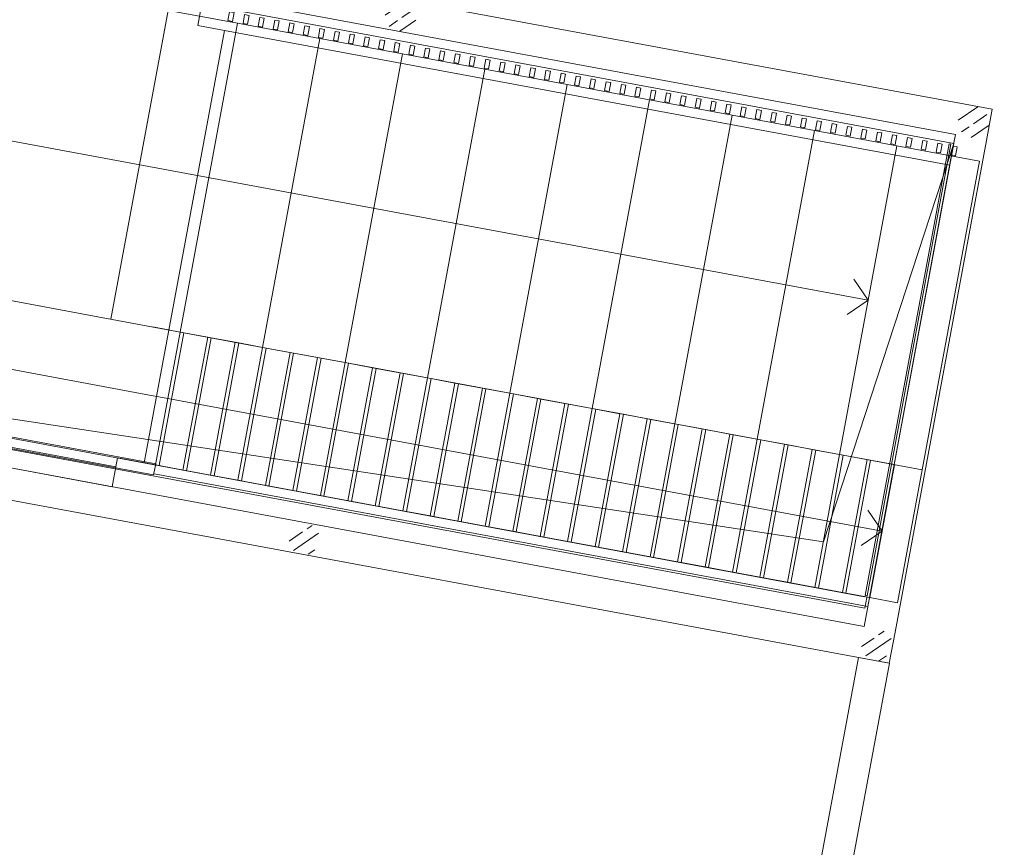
# Model space of a CAD drawing. Header units: metres. Extents: x -499360 to 60282433, y -11592314 to 5708004.
# Tile 39 of 128: x 32353358 to 32353369, y 5707911 to 5707921. Entities that reach past the tile are written whole.
import ezdxf

# ---------------------------------------------------------------- set-up
doc = ezdxf.new("R2010")
doc.units = ezdxf.units.M
doc.header["$LTSCALE"] = 0.75
doc.set_wipeout_variables(frame=1)
doc.layers.get('0').update_dxf_attribs({"linetype": 'CONTINUOUS'})
for name, color, linetype, lineweight in [('10417023$0$#9_002_GES I Übersicht Erdgeschoss_1_108_Treppen.A', 7, 'CONTINUOUS', 25), ('10417023$0$#9_002_GES I Übersicht Erdgeschoss_1_202_Innenwandbekleidung.A', 7, 'CONTINUOUS', 25), ('10417023$0$#9_002_GES I Übersicht Erdgeschoss_1_Neubau_103_Stützen.A', 7, 'CONTINUOUS', 25), ('10417023$0$#9_002_GES I Übersicht Erdgeschoss_1_Neubau_104_Decken.A', 7, 'CONTINUOUS', 25), ('10417023$0$#9_002_GES I Übersicht Erdgeschoss_1_Neubau_105_Unterzug.A', 7, 'CONTINUOUS', 25), ('10417023$0$#9_002_GES I Übersicht Erdgeschoss_1_Neubau_108_Treppen.A', 7, 'CONTINUOUS', 25), ('10417023$0$#9_002_GES I Übersicht Erdgeschoss_1_Neubau_202_Innenwandbekleidun', 7, 'CONTINUOUS', 25), ('10417023$0$Keine', 7, 'CONTINUOUS', 13)]:
    doc.layers.add(name, color=color, linetype=linetype, lineweight=lineweight)
pattern_1 = [(45, (0, 0), (-0.1697056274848, 0.1697056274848), []), (45, (-0.08485, 0.08485), (-0.1697056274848, 0.1697056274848), [0.18, -0.06])]

# ---------------------------------------------------------------- blocks, each defined once
blk = doc.blocks.new('10417023$0$#9_MKO_LP5_ARC_GES_UP_00_002_P_G_modell (3D)')
at = {"layer": '10417023$0$#9_002_GES I Übersicht Erdgeschoss_1_Neubau_103_Stützen.A', "linetype": 'Continuous', "lineweight": 5, "true_color": 0xff0000}
h = blk.add_hatch(dxfattribs=at)
h.set_pattern_fill('#9_BETON__STAHLBETON_0001', color=1, style=0, pattern_type=2)
h.set_pattern_definition(pattern_1)
edge = h.paths.add_edge_path()
edge.add_arc((-32353482.694, -5707797.105), 0.175, 180, 270)
edge.add_arc((-32353482.694, -5707797.105), 0.175, 270, 360)
edge.add_arc((-32353482.694, -5707797.105), 0.175, 0, 90)
edge.add_arc((-32353482.694, -5707797.105), 0.175, 90, 180)
h = blk.add_hatch(dxfattribs=at)
h.set_pattern_fill('#9_BETON__STAHLBETON_0001', color=1, style=0, pattern_type=2)
h.set_pattern_definition(pattern_1)
edge = h.paths.add_edge_path()
edge.add_arc((-32353476.229, -5707797.105), 0.175, 180, 270)
edge.add_arc((-32353476.229, -5707797.105), 0.175, 270, 360)
edge.add_arc((-32353476.229, -5707797.105), 0.175, 0, 90)
edge.add_arc((-32353476.229, -5707797.105), 0.175, 90, 180)
h = blk.add_hatch(dxfattribs=at)
h.set_pattern_fill('#9_BETON__STAHLBETON_0001', color=1, style=0, pattern_type=2)
h.set_pattern_definition(pattern_1)
edge = h.paths.add_edge_path()
edge.add_arc((-32353482.694, -5707803.005), 0.175, 180, 270)
edge.add_arc((-32353482.694, -5707803.005), 0.175, 270, 360)
edge.add_arc((-32353482.694, -5707803.005), 0.175, 0, 90)
edge.add_arc((-32353482.694, -5707803.005), 0.175, 90, 180)
h = blk.add_hatch(dxfattribs=at)
h.set_pattern_fill('#9_BETON__STAHLBETON_0001', color=1, style=0, pattern_type=2)
h.set_pattern_definition(pattern_1)
edge = h.paths.add_edge_path()
edge.add_arc((-32353476.227, -5707803.005), 0.175, 180, 270)
edge.add_arc((-32353476.227, -5707803.005), 0.175, 270, 360)
edge.add_arc((-32353476.227, -5707803.005), 0.175, 0, 90)
edge.add_arc((-32353476.227, -5707803.005), 0.175, 90, 180)
at = {"layer": '10417023$0$#9_002_GES I Übersicht Erdgeschoss_1_108_Treppen.A', "color": 1, "linetype": 'Continuous', "lineweight": 18, "true_color": 0xff0000}
for p, q in [((-32353484.888, -5707797.38), (-32353484.888, -5707797.625)), ((-32353484.888, -5707797.625), (-32353484.586, -5707797.625)), ((-32353476.404, -5707797.625), (-32353484.586, -5707797.625)), ((-32353476.404, -5707797.625), (-32353476.404, -5707801.004)), ((-32353484.419, -5707801.004), (-32353484.109, -5707801.004)), ((-32353484.109, -5707802.504), (-32353484.109, -5707801.004)), ((-32353484.109, -5707802.504), (-32353484.109, -5707801.004)), ((-32353484.109, -5707801.004), (-32353483.799, -5707801.004)), ((-32353483.799, -5707802.504), (-32353483.799, -5707801.004)), ((-32353483.799, -5707801.004), (-32353483.489, -5707801.004)), ((-32353483.489, -5707802.504), (-32353483.489, -5707801.004)), ((-32353483.489, -5707801.004), (-32353483.179, -5707801.004)), ((-32353483.179, -5707801.004), (-32353482.869, -5707801.004)), ((-32353483.179, -5707802.504), (-32353483.179, -5707801.004)), ((-32353482.869, -5707801.004), (-32353482.559, -5707801.004)), ((-32353482.869, -5707802.504), (-32353482.869, -5707801.004)), ((-32353482.559, -5707801.004), (-32353482.249, -5707801.004)), ((-32353482.559, -5707802.504), (-32353482.559, -5707801.004)), ((-32353482.249, -5707801.004), (-32353481.939, -5707801.004)), ((-32353482.249, -5707802.504), (-32353482.249, -5707801.004)), ((-32353481.939, -5707801.004), (-32353481.629, -5707801.004)), ((-32353481.939, -5707802.504), (-32353481.939, -5707801.004)), ((-32353481.629, -5707801.004), (-32353481.319, -5707801.004)), ((-32353481.629, -5707802.504), (-32353481.629, -5707801.004)), ((-32353481.319, -5707802.504), (-32353481.319, -5707801.004)), ((-32353481.319, -5707801.004), (-32353481.009, -5707801.004)), ((-32353481.009, -5707802.504), (-32353481.009, -5707801.004)), ((-32353481.009, -5707801.004), (-32353480.699, -5707801.004)), ((-32353480.699, -5707802.504), (-32353480.699, -5707801.004)), ((-32353480.699, -5707801.004), (-32353480.389, -5707801.004)), ((-32353480.389, -5707802.504), (-32353480.389, -5707801.004)), ((-32353480.389, -5707801.004), (-32353480.079, -5707801.004)), ((-32353480.079, -5707801.004), (-32353479.769, -5707801.004)), ((-32353480.079, -5707802.504), (-32353480.079, -5707801.004)), ((-32353479.769, -5707801.004), (-32353479.459, -5707801.004)), ((-32353479.769, -5707802.504), (-32353479.769, -5707801.004)), ((-32353479.459, -5707801.004), (-32353479.149, -5707801.004)), ((-32353479.459, -5707802.504), (-32353479.459, -5707801.004)), ((-32353479.149, -5707801.004), (-32353478.839, -5707801.004)), ((-32353479.149, -5707802.504), (-32353479.149, -5707801.004)), ((-32353478.839, -5707801.004), (-32353478.529, -5707801.004)), ((-32353478.839, -5707802.504), (-32353478.839, -5707801.004)), ((-32353478.529, -5707801.004), (-32353478.219, -5707801.004)), ((-32353478.529, -5707802.504), (-32353478.529, -5707801.004)), ((-32353478.219, -5707801.004), (-32353477.909, -5707801.004)), ((-32353478.219, -5707802.504), (-32353478.219, -5707801.004)), ((-32353477.909, -5707801.004), (-32353477.599, -5707801.004)), ((-32353477.909, -5707802.504), (-32353477.909, -5707801.004)), ((-32353477.599, -5707801.004), (-32353477.289, -5707801.004)), ((-32353477.599, -5707802.504), (-32353477.599, -5707801.004)), ((-32353477.289, -5707802.504), (-32353477.289, -5707801.004)), ((-32353477.289, -5707801.004), (-32353476.979, -5707801.004)), ((-32353476.979, -5707802.504), (-32353476.979, -5707801.004)), ((-32353476.979, -5707801.004), (-32353476.669, -5707801.004)), ((-32353476.669, -5707802.504), (-32353476.669, -5707801.004)), ((-32353476.669, -5707801.004), (-32353476.404, -5707801.004)), ((-32353476.404, -5707801.004), (-32353476.404, -5707802.504)), ((-32353483.799, -5707802.504), (-32353484.109, -5707802.504)), ((-32353483.489, -5707802.504), (-32353483.799, -5707802.504)), ((-32353483.179, -5707802.504), (-32353483.489, -5707802.504)), ((-32353482.869, -5707802.504), (-32353483.179, -5707802.504)), ((-32353482.559, -5707802.504), (-32353482.869, -5707802.504)), ((-32353482.249, -5707802.504), (-32353482.559, -5707802.504)), ((-32353481.939, -5707802.504), (-32353482.249, -5707802.504)), ((-32353481.629, -5707802.504), (-32353481.939, -5707802.504)), ((-32353481.319, -5707802.504), (-32353481.629, -5707802.504)), ((-32353481.009, -5707802.504), (-32353481.319, -5707802.504)), ((-32353480.699, -5707802.504), (-32353481.009, -5707802.504)), ((-32353480.389, -5707802.504), (-32353480.699, -5707802.504)), ((-32353480.079, -5707802.504), (-32353480.389, -5707802.504)), ((-32353479.769, -5707802.504), (-32353480.079, -5707802.504)), ((-32353479.459, -5707802.504), (-32353479.769, -5707802.504)), ((-32353479.149, -5707802.504), (-32353479.459, -5707802.504)), ((-32353478.839, -5707802.504), (-32353479.149, -5707802.504)), ((-32353478.529, -5707802.504), (-32353478.839, -5707802.504)), ((-32353478.219, -5707802.504), (-32353478.529, -5707802.504)), ((-32353477.909, -5707802.504), (-32353478.219, -5707802.504)), ((-32353477.599, -5707802.504), (-32353477.909, -5707802.504)), ((-32353477.289, -5707802.504), (-32353477.599, -5707802.504)), ((-32353476.979, -5707802.504), (-32353477.289, -5707802.504)), ((-32353476.669, -5707802.504), (-32353476.979, -5707802.504)), ((-32353476.404, -5707802.504), (-32353476.669, -5707802.504)), ((-32353484.888, -5707802.83), (-32353487.158, -5707802.83))]:
    blk.add_line(p, q, dxfattribs=at)
at = {"layer": '10417023$0$#9_002_GES I Übersicht Erdgeschoss_1_108_Treppen.A', "color": 1, "linetype": 'Continuous', "lineweight": 13, "true_color": 0xff0000}
blk.add_line((-32353485.243, -5707797.52), (-32353485.243, -5707801.004), dxfattribs=at)
at = {"layer": '10417023$0$#9_002_GES I Übersicht Erdgeschoss_1_202_Innenwandbekleidung.A', "color": 1, "linetype": 'Continuous', "lineweight": 13, "true_color": 0xff0000}
for p, q in [((-32353476.433, -5707797.392), (-32353476.453, -5707797.392)), ((-32353476.453, -5707797.392), (-32353476.453, -5707802.492)), ((-32353476.433, -5707802.492), (-32353476.433, -5707797.392)), ((-32353476.453, -5707802.492), (-32353476.433, -5707802.492)), ((-32353476.434, -5707802.63), (-32353476.434, -5707802.509))]:
    blk.add_line(p, q, dxfattribs=at)
at = {"layer": '10417023$0$#9_002_GES I Übersicht Erdgeschoss_1_Neubau_104_Decken.A', "color": 1, "linetype": 'Continuous', "lineweight": 13, "true_color": 0xff0000}
for p, q in [((-32353476.404, -5707797.38), (-32353495.449, -5707797.38)), ((-32353476.404, -5707797.38), (-32353477.019, -5707801.989)), ((-32353476.404, -5707802.604), (-32353476.404, -5707797.38)), ((-32353477.019, -5707801.989), (-32353495.449, -5707802.604)), ((-32353495.449, -5707802.604), (-32353476.404, -5707802.604))]:
    blk.add_line(p, q, dxfattribs=at)
at = {"layer": '10417023$0$#9_002_GES I Übersicht Erdgeschoss_1_Neubau_105_Unterzug.A', "color": 1, "linetype": 'Continuous', "lineweight": 13, "true_color": 0xff0000}
for p, q in [((-32353476.054, -5707796.93), (-32353495.449, -5707796.93)), ((-32353476.054, -5707796.93), (-32353476.054, -5707797.28)), ((-32353495.449, -5707797.28), (-32353476.404, -5707797.28)), ((-32353476.404, -5707797.28), (-32353476.404, -5707797.41)), ((-32353476.054, -5707802.83), (-32353476.054, -5707797.28)), ((-32353476.404, -5707797.51), (-32353476.404, -5707802.83)), ((-32353476.404, -5707802.83), (-32353495.449, -5707802.83)), ((-32353476.054, -5707802.83), (-32353476.054, -5707803.18)), ((-32353495.799, -5707803.18), (-32353476.054, -5707803.18)), ((-32353476.402, -5707803.179), (-32353476.404, -5707809.129)), ((-32353476.052, -5707803.18), (-32353476.402, -5707803.179)), ((-32353476.054, -5707809.13), (-32353476.052, -5707803.18))]:
    blk.add_line(p, q, dxfattribs=at)
at = {"layer": '10417023$0$#9_002_GES I Übersicht Erdgeschoss_1_Neubau_108_Treppen.A', "color": 1, "linetype": 'Continuous', "lineweight": 13, "true_color": 0xff0000}
for p, q in [((-32353484.459, -5707797.52), (-32353494.52, -5707797.52)), ((-32353484.459, -5707801.004), (-32353484.459, -5707797.52)), ((-32353484.459, -5707797.52), (-32353484.459, -5707801.004)), ((-32353483.529, -5707797.52), (-32353484.459, -5707797.52)), ((-32353483.529, -5707801.004), (-32353483.529, -5707797.52)), ((-32353483.529, -5707797.52), (-32353483.529, -5707801.004)), ((-32353482.599, -5707797.52), (-32353483.529, -5707797.52)), ((-32353482.599, -5707801.004), (-32353482.599, -5707797.52)), ((-32353482.599, -5707797.52), (-32353482.599, -5707801.004)), ((-32353481.669, -5707797.52), (-32353482.599, -5707797.52)), ((-32353481.669, -5707801.004), (-32353481.669, -5707797.52)), ((-32353481.669, -5707797.52), (-32353481.669, -5707801.004)), ((-32353480.739, -5707797.52), (-32353481.669, -5707797.52)), ((-32353480.739, -5707801.004), (-32353480.739, -5707797.52)), ((-32353480.739, -5707797.52), (-32353480.739, -5707801.004)), ((-32353479.809, -5707797.52), (-32353480.739, -5707797.52)), ((-32353479.809, -5707801.004), (-32353479.809, -5707797.52)), ((-32353479.809, -5707797.52), (-32353479.809, -5707801.004)), ((-32353478.879, -5707797.52), (-32353479.809, -5707797.52)), ((-32353478.879, -5707801.004), (-32353478.879, -5707797.52)), ((-32353478.879, -5707797.52), (-32353478.879, -5707801.004)), ((-32353477.949, -5707797.52), (-32353478.879, -5707797.52)), ((-32353477.949, -5707801.004), (-32353477.949, -5707797.52)), ((-32353477.949, -5707797.52), (-32353477.949, -5707801.004)), ((-32353477.019, -5707797.52), (-32353477.949, -5707797.52)), ((-32353477.019, -5707801.004), (-32353477.019, -5707797.52)), ((-32353477.019, -5707797.52), (-32353477.019, -5707801.004)), ((-32353476.089, -5707797.52), (-32353477.019, -5707797.52)), ((-32353476.089, -5707801.004), (-32353476.089, -5707797.52)), ((-32353477.019, -5707799.262), (-32353477.219, -5707799.062)), ((-32353488.01, -5707799.262), (-32353477.019, -5707799.262)), ((-32353477.219, -5707799.462), (-32353477.019, -5707799.262)), ((-32353487.709, -5707801.004), (-32353485.389, -5707801.004)), ((-32353485.389, -5707801.004), (-32353484.459, -5707801.004)), ((-32353484.459, -5707801.004), (-32353484.769, -5707801.004)), ((-32353484.459, -5707801.004), (-32353483.529, -5707801.004)), ((-32353484.149, -5707801.004), (-32353484.459, -5707801.004)), ((-32353484.149, -5707802.504), (-32353484.149, -5707801.004)), ((-32353484.149, -5707801.004), (-32353484.149, -5707802.504)), ((-32353483.839, -5707802.504), (-32353483.839, -5707801.004)), ((-32353483.839, -5707801.004), (-32353483.839, -5707802.504)), ((-32353483.529, -5707801.004), (-32353483.839, -5707801.004)), ((-32353483.529, -5707801.004), (-32353482.599, -5707801.004)), ((-32353483.529, -5707802.504), (-32353483.529, -5707801.004)), ((-32353483.529, -5707801.004), (-32353483.529, -5707802.504)), ((-32353483.219, -5707801.004), (-32353483.529, -5707801.004)), ((-32353483.219, -5707802.504), (-32353483.219, -5707801.004)), ((-32353483.219, -5707801.004), (-32353483.219, -5707802.504)), ((-32353482.909, -5707802.504), (-32353482.909, -5707801.004)), ((-32353482.909, -5707801.004), (-32353482.909, -5707802.504)), ((-32353482.599, -5707801.004), (-32353482.909, -5707801.004)), ((-32353482.599, -5707801.004), (-32353481.669, -5707801.004)), ((-32353482.599, -5707802.504), (-32353482.599, -5707801.004)), ((-32353482.599, -5707801.004), (-32353482.599, -5707802.504)), ((-32353482.289, -5707801.004), (-32353482.599, -5707801.004)), ((-32353482.289, -5707802.504), (-32353482.289, -5707801.004)), ((-32353482.289, -5707801.004), (-32353482.289, -5707802.504)), ((-32353481.979, -5707802.504), (-32353481.979, -5707801.004)), ((-32353481.979, -5707801.004), (-32353481.979, -5707802.504)), ((-32353481.669, -5707801.004), (-32353481.979, -5707801.004)), ((-32353481.669, -5707801.004), (-32353480.739, -5707801.004)), ((-32353481.669, -5707802.504), (-32353481.669, -5707801.004)), ((-32353481.669, -5707801.004), (-32353481.669, -5707802.504)), ((-32353481.359, -5707801.004), (-32353481.669, -5707801.004)), ((-32353481.359, -5707802.504), (-32353481.359, -5707801.004)), ((-32353481.359, -5707801.004), (-32353481.359, -5707802.504)), ((-32353481.049, -5707802.504), (-32353481.049, -5707801.004)), ((-32353481.049, -5707801.004), (-32353481.049, -5707802.504)), ((-32353480.739, -5707801.004), (-32353481.049, -5707801.004)), ((-32353480.739, -5707801.004), (-32353479.809, -5707801.004)), ((-32353480.739, -5707802.504), (-32353480.739, -5707801.004)), ((-32353480.739, -5707801.004), (-32353480.739, -5707802.504)), ((-32353480.429, -5707801.004), (-32353480.739, -5707801.004)), ((-32353480.429, -5707802.504), (-32353480.429, -5707801.004)), ((-32353480.429, -5707801.004), (-32353480.429, -5707802.504)), ((-32353480.119, -5707802.504), (-32353480.119, -5707801.004)), ((-32353480.119, -5707801.004), (-32353480.119, -5707802.504)), ((-32353479.809, -5707801.004), (-32353480.119, -5707801.004)), ((-32353479.809, -5707801.004), (-32353478.879, -5707801.004)), ((-32353479.809, -5707802.504), (-32353479.809, -5707801.004)), ((-32353479.809, -5707801.004), (-32353479.809, -5707802.504)), ((-32353479.499, -5707801.004), (-32353479.809, -5707801.004)), ((-32353479.499, -5707802.504), (-32353479.499, -5707801.004)), ((-32353479.499, -5707801.004), (-32353479.499, -5707802.504)), ((-32353479.189, -5707802.504), (-32353479.189, -5707801.004)), ((-32353479.189, -5707801.004), (-32353479.189, -5707802.504)), ((-32353478.879, -5707801.004), (-32353479.189, -5707801.004)), ((-32353478.879, -5707801.004), (-32353477.949, -5707801.004)), ((-32353478.879, -5707802.504), (-32353478.879, -5707801.004)), ((-32353478.879, -5707801.004), (-32353478.879, -5707802.504)), ((-32353478.569, -5707801.004), (-32353478.879, -5707801.004)), ((-32353478.569, -5707802.504), (-32353478.569, -5707801.004)), ((-32353478.569, -5707801.004), (-32353478.569, -5707802.504)), ((-32353478.259, -5707802.504), (-32353478.259, -5707801.004)), ((-32353478.259, -5707801.004), (-32353478.259, -5707802.504)), ((-32353477.949, -5707801.004), (-32353477.019, -5707801.004)), ((-32353477.949, -5707802.504), (-32353477.949, -5707801.004)), ((-32353477.949, -5707801.004), (-32353477.949, -5707802.504)), ((-32353477.639, -5707801.004), (-32353477.949, -5707801.004)), ((-32353477.639, -5707802.504), (-32353477.639, -5707801.004)), ((-32353477.639, -5707801.004), (-32353477.639, -5707802.504)), ((-32353477.329, -5707802.504), (-32353477.329, -5707801.004)), ((-32353477.329, -5707801.004), (-32353477.329, -5707802.504)), ((-32353477.019, -5707801.004), (-32353477.329, -5707801.004)), ((-32353477.019, -5707801.004), (-32353476.089, -5707801.004)), ((-32353477.019, -5707802.504), (-32353477.019, -5707801.004)), ((-32353477.019, -5707801.004), (-32353477.019, -5707802.504)), ((-32353476.709, -5707802.504), (-32353476.709, -5707801.004)), ((-32353476.709, -5707801.004), (-32353476.709, -5707802.504)), ((-32353476.399, -5707802.504), (-32353476.399, -5707801.004)), ((-32353476.399, -5707801.004), (-32353476.399, -5707802.504)), ((-32353476.089, -5707802.504), (-32353476.089, -5707801.004)), ((-32353476.399, -5707801.754), (-32353476.599, -5707801.554)), ((-32353487.08, -5707801.754), (-32353484.769, -5707801.754)), ((-32353484.769, -5707801.754), (-32353484.459, -5707801.754)), ((-32353484.459, -5707801.754), (-32353476.399, -5707801.754)), ((-32353476.599, -5707801.954), (-32353476.399, -5707801.754)), ((-32353484.149, -5707802.504), (-32353483.839, -5707802.504)), ((-32353483.839, -5707802.504), (-32353483.529, -5707802.504)), ((-32353483.529, -5707802.504), (-32353483.219, -5707802.504)), ((-32353483.219, -5707802.504), (-32353482.909, -5707802.504)), ((-32353482.909, -5707802.504), (-32353482.599, -5707802.504)), ((-32353482.599, -5707802.504), (-32353482.289, -5707802.504)), ((-32353482.289, -5707802.504), (-32353481.979, -5707802.504)), ((-32353481.979, -5707802.504), (-32353481.669, -5707802.504)), ((-32353481.669, -5707802.504), (-32353481.359, -5707802.504)), ((-32353481.359, -5707802.504), (-32353481.049, -5707802.504)), ((-32353481.049, -5707802.504), (-32353480.739, -5707802.504)), ((-32353480.739, -5707802.504), (-32353480.429, -5707802.504)), ((-32353480.429, -5707802.504), (-32353480.119, -5707802.504)), ((-32353480.119, -5707802.504), (-32353479.809, -5707802.504)), ((-32353479.809, -5707802.504), (-32353479.499, -5707802.504)), ((-32353479.499, -5707802.504), (-32353479.189, -5707802.504)), ((-32353479.189, -5707802.504), (-32353478.879, -5707802.504)), ((-32353478.879, -5707802.504), (-32353478.569, -5707802.504)), ((-32353478.569, -5707802.504), (-32353478.259, -5707802.504)), ((-32353478.259, -5707802.504), (-32353477.949, -5707802.504)), ((-32353477.949, -5707802.504), (-32353477.639, -5707802.504)), ((-32353477.639, -5707802.504), (-32353477.329, -5707802.504)), ((-32353477.329, -5707802.504), (-32353477.019, -5707802.504)), ((-32353477.019, -5707802.504), (-32353476.709, -5707802.504)), ((-32353476.709, -5707802.504), (-32353476.399, -5707802.504)), ((-32353476.399, -5707802.504), (-32353476.089, -5707802.504))]:
    blk.add_line(p, q, dxfattribs=at)
at = {"layer": '10417023$0$#9_002_GES I Übersicht Erdgeschoss_1_Neubau_202_Innenwandbekleidun', "color": 1, "linetype": 'Continuous', "lineweight": 13, "true_color": 0xff0000, "flags": 128}
for points in [[(-32353484.519, -5707797.51), (-32353484.569, -5707797.51), (-32353484.569, -5707797.41), (-32353484.519, -5707797.41)], [(-32353484.349, -5707797.51), (-32353484.399, -5707797.51), (-32353484.399, -5707797.41), (-32353484.349, -5707797.41)], [(-32353484.179, -5707797.51), (-32353484.229, -5707797.51), (-32353484.229, -5707797.41), (-32353484.179, -5707797.41)], [(-32353484.009, -5707797.51), (-32353484.059, -5707797.51), (-32353484.059, -5707797.41), (-32353484.009, -5707797.41)], [(-32353483.839, -5707797.51), (-32353483.889, -5707797.51), (-32353483.889, -5707797.41), (-32353483.839, -5707797.41)], [(-32353483.669, -5707797.51), (-32353483.719, -5707797.51), (-32353483.719, -5707797.41), (-32353483.669, -5707797.41)], [(-32353483.499, -5707797.51), (-32353483.549, -5707797.51), (-32353483.549, -5707797.41), (-32353483.499, -5707797.41)], [(-32353483.329, -5707797.51), (-32353483.379, -5707797.51), (-32353483.379, -5707797.41), (-32353483.329, -5707797.41)], [(-32353483.159, -5707797.51), (-32353483.209, -5707797.51), (-32353483.209, -5707797.41), (-32353483.159, -5707797.41)], [(-32353482.989, -5707797.51), (-32353483.039, -5707797.51), (-32353483.039, -5707797.41), (-32353482.989, -5707797.41)], [(-32353482.819, -5707797.51), (-32353482.869, -5707797.51), (-32353482.869, -5707797.41), (-32353482.819, -5707797.41)], [(-32353482.649, -5707797.51), (-32353482.699, -5707797.51), (-32353482.699, -5707797.41), (-32353482.649, -5707797.41)], [(-32353482.479, -5707797.51), (-32353482.529, -5707797.51), (-32353482.529, -5707797.41), (-32353482.479, -5707797.41)], [(-32353482.309, -5707797.51), (-32353482.359, -5707797.51), (-32353482.359, -5707797.41), (-32353482.309, -5707797.41)], [(-32353482.139, -5707797.51), (-32353482.189, -5707797.51), (-32353482.189, -5707797.41), (-32353482.139, -5707797.41)], [(-32353481.969, -5707797.51), (-32353482.019, -5707797.51), (-32353482.019, -5707797.41), (-32353481.969, -5707797.41)], [(-32353481.799, -5707797.51), (-32353481.849, -5707797.51), (-32353481.849, -5707797.41), (-32353481.799, -5707797.41)], [(-32353481.629, -5707797.51), (-32353481.679, -5707797.51), (-32353481.679, -5707797.41), (-32353481.629, -5707797.41)], [(-32353481.459, -5707797.51), (-32353481.509, -5707797.51), (-32353481.509, -5707797.41), (-32353481.459, -5707797.41)], [(-32353481.289, -5707797.51), (-32353481.339, -5707797.51), (-32353481.339, -5707797.41), (-32353481.289, -5707797.41)], [(-32353481.119, -5707797.51), (-32353481.169, -5707797.51), (-32353481.169, -5707797.41), (-32353481.119, -5707797.41)], [(-32353480.949, -5707797.51), (-32353480.999, -5707797.51), (-32353480.999, -5707797.41), (-32353480.949, -5707797.41)], [(-32353480.779, -5707797.51), (-32353480.829, -5707797.51), (-32353480.829, -5707797.41), (-32353480.779, -5707797.41)], [(-32353480.609, -5707797.51), (-32353480.659, -5707797.51), (-32353480.659, -5707797.41), (-32353480.609, -5707797.41)], [(-32353480.439, -5707797.51), (-32353480.489, -5707797.51), (-32353480.489, -5707797.41), (-32353480.439, -5707797.41)], [(-32353480.269, -5707797.51), (-32353480.319, -5707797.51), (-32353480.319, -5707797.41), (-32353480.269, -5707797.41)], [(-32353480.099, -5707797.51), (-32353480.149, -5707797.51), (-32353480.149, -5707797.41), (-32353480.099, -5707797.41)], [(-32353479.929, -5707797.51), (-32353479.979, -5707797.51), (-32353479.979, -5707797.41), (-32353479.929, -5707797.41)], [(-32353479.759, -5707797.51), (-32353479.809, -5707797.51), (-32353479.809, -5707797.41), (-32353479.759, -5707797.41)], [(-32353479.589, -5707797.51), (-32353479.639, -5707797.51), (-32353479.639, -5707797.41), (-32353479.589, -5707797.41)], [(-32353479.419, -5707797.51), (-32353479.469, -5707797.51), (-32353479.469, -5707797.41), (-32353479.419, -5707797.41)], [(-32353479.249, -5707797.51), (-32353479.299, -5707797.51), (-32353479.299, -5707797.41), (-32353479.249, -5707797.41)], [(-32353479.079, -5707797.51), (-32353479.129, -5707797.51), (-32353479.129, -5707797.41), (-32353479.079, -5707797.41)], [(-32353478.909, -5707797.51), (-32353478.959, -5707797.51), (-32353478.959, -5707797.41), (-32353478.909, -5707797.41)], [(-32353478.739, -5707797.51), (-32353478.789, -5707797.51), (-32353478.789, -5707797.41), (-32353478.739, -5707797.41)], [(-32353478.569, -5707797.51), (-32353478.619, -5707797.51), (-32353478.619, -5707797.41), (-32353478.569, -5707797.41)], [(-32353478.399, -5707797.51), (-32353478.449, -5707797.51), (-32353478.449, -5707797.41), (-32353478.399, -5707797.41)], [(-32353478.229, -5707797.51), (-32353478.279, -5707797.51), (-32353478.279, -5707797.41), (-32353478.229, -5707797.41)], [(-32353478.059, -5707797.51), (-32353478.109, -5707797.51), (-32353478.109, -5707797.41), (-32353478.059, -5707797.41)], [(-32353477.889, -5707797.51), (-32353477.939, -5707797.51), (-32353477.939, -5707797.41), (-32353477.889, -5707797.41)], [(-32353477.719, -5707797.51), (-32353477.769, -5707797.51), (-32353477.769, -5707797.41), (-32353477.719, -5707797.41)], [(-32353477.549, -5707797.51), (-32353477.599, -5707797.51), (-32353477.599, -5707797.41), (-32353477.549, -5707797.41)], [(-32353477.379, -5707797.51), (-32353477.429, -5707797.51), (-32353477.429, -5707797.41), (-32353477.379, -5707797.41)], [(-32353477.209, -5707797.51), (-32353477.259, -5707797.51), (-32353477.259, -5707797.41), (-32353477.209, -5707797.41)], [(-32353477.039, -5707797.51), (-32353477.089, -5707797.51), (-32353477.089, -5707797.41), (-32353477.039, -5707797.41)], [(-32353476.869, -5707797.51), (-32353476.919, -5707797.51), (-32353476.919, -5707797.41), (-32353476.869, -5707797.41)], [(-32353476.699, -5707797.51), (-32353476.749, -5707797.51), (-32353476.749, -5707797.41), (-32353476.699, -5707797.41)], [(-32353476.529, -5707797.51), (-32353476.579, -5707797.51), (-32353476.579, -5707797.41), (-32353476.529, -5707797.41)], [(-32353476.359, -5707797.51), (-32353476.409, -5707797.51), (-32353476.409, -5707797.41), (-32353476.359, -5707797.41)]]:
    blk.add_lwpolyline(points, close=True, dxfattribs=at)
at = {"color": 1, "linetype": 'Continuous', "lineweight": 5, "true_color": 0xff0000}
blk.add_wipeout([(-32353484.459, -5707802.492), (-32353488.649, -5707802.492), (-32353488.649, -5707802.617), (-32353484.459, -5707802.617)], dxfattribs=at).dxf.layer = '10417023$0$#9_002_GES I Übersicht Erdgeschoss_1_202_Innenwandbekleidung.A'
at = {"layer": '10417023$0$#9_002_GES I Übersicht Erdgeschoss_1_108_Treppen.A', "color": 1, "linetype": 'Continuous', "lineweight": 18, "true_color": 0xff0000}
for p, q in [((-32353484.586, -5707802.504), (-32353484.586, -5707797.625)), ((-32353484.419, -5707802.504), (-32353484.419, -5707801.004)), ((-32353484.888, -5707802.504), (-32353484.888, -5707802.604)), ((-32353484.586, -5707802.504), (-32353484.888, -5707802.504)), ((-32353476.404, -5707802.504), (-32353484.586, -5707802.504)), ((-32353484.109, -5707802.504), (-32353484.419, -5707802.504)), ((-32353484.888, -5707802.604), (-32353487.158, -5707802.604)), ((-32353484.888, -5707802.604), (-32353484.888, -5707802.83))]:
    blk.add_line(p, q, dxfattribs=at)
at = {"layer": '10417023$0$#9_002_GES I Übersicht Erdgeschoss_1_202_Innenwandbekleidung.A', "color": 1, "linetype": 'Continuous', "lineweight": 13, "true_color": 0xff0000}
for p, q in [((-32353484.459, -5707802.492), (-32353488.649, -5707802.492)), ((-32353487.887, -5707802.505), (-32353476.459, -5707802.505)), ((-32353484.459, -5707802.617), (-32353484.459, -5707802.492)), ((-32353488.649, -5707802.617), (-32353484.459, -5707802.617)), ((-32353476.434, -5707802.63), (-32353494.56, -5707802.63))]:
    blk.add_line(p, q, dxfattribs=at)
at = {"layer": '10417023$0$#9_002_GES I Übersicht Erdgeschoss_1_Neubau_108_Treppen.A', "color": 1, "linetype": 'Continuous', "lineweight": 13, "true_color": 0xff0000}
for p, q in [((-32353484.459, -5707802.504), (-32353484.459, -5707801.004)), ((-32353484.459, -5707801.004), (-32353484.459, -5707802.504)), ((-32353484.888, -5707802.504), (-32353484.459, -5707802.504)), ((-32353484.459, -5707802.504), (-32353484.149, -5707802.504))]:
    blk.add_line(p, q, dxfattribs=at)
blk = doc.blocks.new('10417023$0$2_MKO_LP5_LAN_GES_UP_00_002_V_A (3D)')
at = {"layer": '10417023$0$Keine'}
blk.add_blockref('10417023$0$#9_MKO_LP5_ARC_GES_UP_00_002_P_G_modell (3D)', (0, 0), dxfattribs=at)
blk = doc.blocks.new('10417023')
at = {"layer": '10417023$0$Keine', "rotation": 349.4819372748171}
blk.add_blockref('10417023$0$2_MKO_LP5_LAN_GES_UP_00_002_V_A (3D)', (65205154.931, 5413829.558), dxfattribs=at)

msp = doc.modelspace()

# ---------------------------------------------------------------- block references
msp.add_blockref('10417023', (0, 0))

doc.saveas('drawing.dxf')
